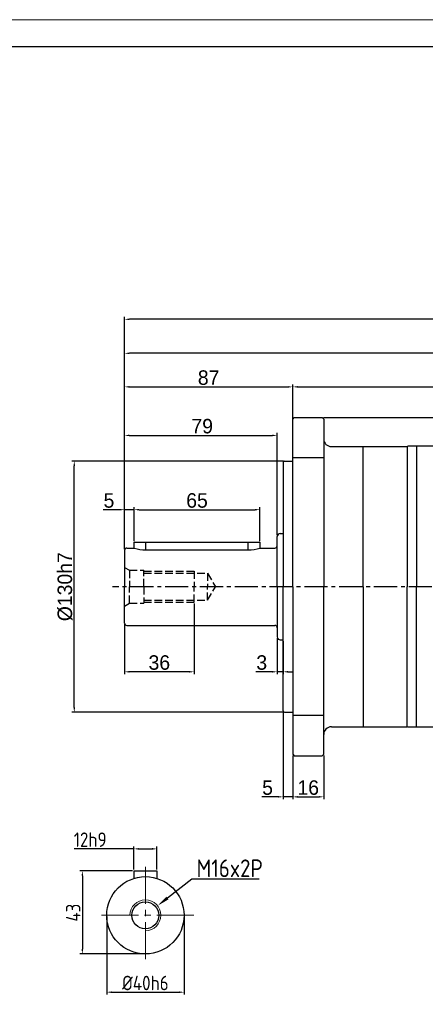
# Model space of a CAD drawing. Header units: millimetres. Extents: x -1 to 1179, y 4 to 838.
# Tile 9 of 15: x 354 to 564, y 329 to 838. Entities that reach past the tile are written whole.
import ezdxf

# ---------------------------------------------------------------- set-up
doc = ezdxf.new("R2010")
doc.units = ezdxf.units.MM
for name, pattern in [('CENTER2', [28.575, 19.05, -3.175, 3.175, -3.175]), ('JIS_02_4.0', [5.5, 4, -1.5]), ('点画线', [18, 12, -2, 2, -2])]:
    doc.linetypes.add(name, pattern=pattern)
for name, color, linetype in [('6文字层', 3, 'Continuous'), ('7中心线层', 7, '点画线'), ('标注线', 7, 'Continuous')]:
    doc.layers.add(name, color=color, linetype=linetype)
for name, color, linetype, lineweight in [('中心线', 230, 'CENTER2', 18), ('中心线01', 7, 'JIS_02_4.0', 0), ('图框_外框线', 7, 'Continuous', 18), ('粗实线', 7, 'Continuous', 40), ('细实线', 211, 'Continuous', 18)]:
    doc.layers.add(name, color=color, linetype=linetype, lineweight=lineweight)
doc.styles.add('工程字', font='gbenor.shx', dxfattribs={"bigfont": 'gbcbig.shx'})
doc.dimstyles.new('DIMSTYLE_17', dxfattribs={"dimtxt": 8, "dimasz": 12, "dimexe": 0.18, "dimexo": 1, "dimgap": 1, "dimtad": 1, "dimtih": 1, "dimtoh": 1, "dimdec": 3, "dimdsep": 46, "dimtxsty": 'Standard', "dimblk": '_FILLED', "dimblk1": '_FILLED', "dimblk2": '_FILLED', "dimcen": 0.09, "dimadec": 0, "dimazin": 0, "dimtol": 1, "dimtp": 0.1, "dimtm": 0.1, "dimtfac": 0.7, "dimtdec": 3, "dimtofl": 0, "dimtmove": 0, "dimatfit": 3, "dimldrblk": '_FILLED', "dimfxl": 1, "dimtolj": 1, "dimarcsym": 0})
doc.dimstyles.new('ISO-25', dxfattribs={"dimtxt": 2.5, "dimasz": 2.5, "dimexe": 1.25, "dimexo": 0.625, "dimtad": 1, "dimtxsty": 'Standard', "dimcen": 2.5, "dimadec": 0, "dimazin": 0, "dimtfac": 1, "dimtmove": 0, "dimatfit": 3, "dimfxl": 1, "dimarcsym": 0})

# ---------------------------------------------------------------- blocks, each defined once
blk = doc.blocks.new('*D82')
at = {"layer": '6文字层', "color": 0, "lineweight": -2}
for p, q in [((495.66, 615.68), (495.66, 649.71)), ((498.16, 648.46), (673.16, 648.46)), ((675.66, 545.68), (675.66, 649.71))]:
    blk.add_line(p, q, dxfattribs=at)
at = {"layer": '6文字层', "color": 0}
for points in [[(498.16, 648.87), (498.16, 648.04), (495.66, 648.46)], [(673.16, 648.04), (673.16, 648.87), (675.66, 648.46)]]:
    blk.add_solid(points, dxfattribs=at)
at = {"layer": 'Defpoints', "color": 0}
for p in [(675.66, 648.46), (495.66, 615.05), (675.66, 545.05)]:
    blk.add_point(p, dxfattribs=at)
at = {"layer": '6文字层', "color": 0, "insert": (585.66, 653.21), "char_height": 7.5, "attachment_point": 5}
blk.add_mtext('180', dxfattribs=at)
blk = doc.blocks.new('*D83')
at = {"layer": '6文字层', "color": 0, "lineweight": -2}
for p, q in [((408.66, 564.48), (408.66, 667.07)), ((744.16, 665.82), (411.16, 665.82)), ((746.66, 507.18), (746.66, 667.07))]:
    blk.add_line(p, q, dxfattribs=at)
at = {"layer": '6文字层', "color": 0}
for points in [[(411.16, 666.24), (411.16, 665.4), (408.66, 665.82)], [(744.16, 665.4), (744.16, 666.24), (746.66, 665.82)]]:
    blk.add_solid(points, dxfattribs=at)
at = {"layer": 'Defpoints', "color": 0}
for p in [(408.66, 665.82), (408.66, 563.85), (746.66, 506.55)]:
    blk.add_point(p, dxfattribs=at)
at = {"layer": '6文字层', "color": 0, "insert": (577.66, 670.57), "char_height": 7.5, "attachment_point": 5}
blk.add_mtext('338', dxfattribs=at)
blk = doc.blocks.new('*D84')
at = {"layer": '6文字层', "color": 0, "lineweight": -2}
for p, q in [((413.46, 409.4), (382.71, 409.4)), ((413.46, 398.65), (413.46, 410.65)), ((415.96, 409.4), (422.96, 409.4)), ((425.46, 398.65), (425.46, 410.65))]:
    blk.add_line(p, q, dxfattribs=at)
at = {"layer": '6文字层', "color": 0}
for points in [[(415.96, 409.82), (415.96, 408.98), (413.46, 409.4)], [(422.96, 408.98), (422.96, 409.82), (425.46, 409.4)]]:
    blk.add_solid(points, dxfattribs=at)
at = {"layer": 'Defpoints', "color": 0}
for p in [(425.46, 409.4), (413.46, 398.02), (425.46, 398.02)]:
    blk.add_point(p, dxfattribs=at)
at = {"layer": '6文字层', "color": 0, "insert": (390.91, 414.15), "char_height": 7.5, "attachment_point": 5, "style": '工程字'}
blk.add_mtext('12h9', dxfattribs=at)
blk = doc.blocks.new('*D85')
at = {"layer": '6文字层', "color": 0, "lineweight": -2}
for p, q in [((412.84, 398.02), (385.61, 398.02)), ((386.86, 395.52), (386.86, 357.52)), ((418.84, 355.02), (385.61, 355.02))]:
    blk.add_line(p, q, dxfattribs=at)
at = {"layer": '6文字层', "color": 0}
for points in [[(387.28, 395.52), (386.44, 395.52), (386.86, 398.02)], [(386.44, 357.52), (387.28, 357.52), (386.86, 355.02)]]:
    blk.add_solid(points, dxfattribs=at)
at = {"layer": 'Defpoints', "color": 0}
for p in [(413.46, 398.02), (386.86, 355.02), (419.46, 355.02)]:
    blk.add_point(p, dxfattribs=at)
at = {"layer": '6文字层', "color": 0, "insert": (382.11, 376.38), "char_height": 7.5, "attachment_point": 5, "rotation": 90, "style": '工程字'}
blk.add_mtext('43', dxfattribs=at)
blk = doc.blocks.new('*D86')
at = {"layer": '6文字层', "color": 0, "lineweight": -2}
for p, q in [((399.46, 374.4), (399.46, 333.99)), ((439.46, 374.4), (439.46, 333.99)), ((401.96, 335.24), (436.96, 335.24))]:
    blk.add_line(p, q, dxfattribs=at)
at = {"layer": '6文字层', "color": 0}
for points in [[(401.96, 335.65), (401.96, 334.82), (399.46, 335.24)], [(436.96, 334.82), (436.96, 335.65), (439.46, 335.24)]]:
    blk.add_solid(points, dxfattribs=at)
at = {"layer": 'Defpoints', "color": 0}
for p in [(399.46, 375.02), (439.46, 375.02), (439.46, 335.24)]:
    blk.add_point(p, dxfattribs=at)
at = {"layer": '6文字层', "color": 0, "insert": (419.46, 339.99), "char_height": 7.5, "attachment_point": 5, "style": '工程字'}
blk.add_mtext('%%C40h6', dxfattribs=at)
blk = doc.blocks.new('_FILLED')
at = {"color": 0, "linetype": 'ByBlock'}
blk.add_solid([(0, 0), (-1, 0.133), (-1, -0.133)], dxfattribs=at)
blk = doc.blocks.new('*D87')
at = {"layer": '6文字层', "color": 0, "linetype": 'Continuous', "lineweight": -2}
for p, q in [((443.44, 393.77), (430.89, 383.96)), ((478.35, 393.77), (443.44, 393.77)), ((419.37, 375.02), (419.55, 375.02)), ((419.46, 374.93), (419.46, 375.11))]:
    blk.add_line(p, q, dxfattribs=at)
at = {"layer": 'Defpoints', "color": 0}
for p in [(425.77, 379.95), (413.16, 370.1)]:
    blk.add_point(p, dxfattribs=at)
at = {"layer": '6文字层', "color": 0, "lineweight": -2, "xscale": 6.5, "yscale": 6.5, "zscale": 6.5, "rotation": 218.0258857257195}
blk.add_blockref('_FILLED', (425.77, 379.95), dxfattribs=at)
at = {"layer": '6文字层', "color": 0, "insert": (463.07, 399.36), "char_height": 7.5, "attachment_point": 5, "style": '工程字'}
blk.add_mtext('\\A1;{\\H1.222222x;M16x2P}', dxfattribs=at)
blk = doc.blocks.new('*D88')
at = {"layer": '6文字层', "color": 0, "lineweight": -2}
for p, q in [((511.48, 632.55), (825.67, 632.55)), ((824.42, 630.05), (824.42, 387.55)), ((765.48, 385.05), (825.67, 385.05))]:
    blk.add_line(p, q, dxfattribs=at)
at = {"layer": '6文字层', "color": 0}
for points in [[(824.84, 630.05), (824.01, 630.05), (824.42, 632.55)], [(824.01, 387.55), (824.84, 387.55), (824.42, 385.05)]]:
    blk.add_solid(points, dxfattribs=at)
at = {"layer": 'Defpoints', "color": 0}
for p in [(510.86, 632.55), (764.86, 385.05), (824.42, 385.05)]:
    blk.add_point(p, dxfattribs=at)
at = {"layer": '6文字层', "color": 0, "insert": (819.04, 503.8), "char_height": 7.5, "attachment_point": 5, "rotation": 90}
blk.add_mtext('247,5', dxfattribs=at)
blk = doc.blocks.new('*D101')
at = {"layer": '6文字层', "color": 0, "lineweight": -2}
for p, q in [((408.66, 564.48), (408.66, 649.71)), ((411.16, 648.46), (493.16, 648.46)), ((495.66, 624.88), (495.66, 649.71))]:
    blk.add_line(p, q, dxfattribs=at)
at = {"layer": '6文字层', "color": 0}
for points in [[(411.16, 648.87), (411.16, 648.04), (408.66, 648.46)], [(493.16, 648.04), (493.16, 648.87), (495.66, 648.46)]]:
    blk.add_solid(points, dxfattribs=at)
at = {"layer": 'Defpoints', "color": 0}
for p in [(495.66, 648.46), (495.66, 624.25), (408.66, 563.85)]:
    blk.add_point(p, dxfattribs=at)
at = {"layer": '6文字层', "color": 0, "insert": (452.16, 653.21), "char_height": 7.5, "attachment_point": 5}
blk.add_mtext('87', dxfattribs=at)
blk = doc.blocks.new('*D102')
at = {"layer": '6文字层', "color": 0, "lineweight": -2}
for p, q in [((408.66, 564.48), (408.66, 684.66)), ((763.16, 683.41), (411.16, 683.41)), ((765.66, 432.68), (765.66, 684.66))]:
    blk.add_line(p, q, dxfattribs=at)
at = {"layer": '6文字层', "color": 0}
for points in [[(411.16, 683.83), (411.16, 683), (408.66, 683.41)], [(763.16, 683), (763.16, 683.83), (765.66, 683.41)]]:
    blk.add_solid(points, dxfattribs=at)
at = {"layer": 'Defpoints', "color": 0}
for p in [(408.66, 683.41), (408.66, 563.85), (765.66, 432.05)]:
    blk.add_point(p, dxfattribs=at)
at = {"layer": '6文字层', "color": 0, "insert": (587.16, 688.16), "char_height": 7.5, "attachment_point": 5}
blk.add_mtext('357', dxfattribs=at)
blk = doc.blocks.new('*D103')
at = {"layer": '6文字层', "color": 0, "lineweight": -2}
for p, q in [((408.66, 564.48), (408.66, 649.71)), ((411.16, 648.46), (493.16, 648.46)), ((495.66, 632.38), (495.66, 649.71))]:
    blk.add_line(p, q, dxfattribs=at)
at = {"layer": '6文字层', "color": 0}
for points in [[(411.16, 648.87), (411.16, 648.04), (408.66, 648.46)], [(493.16, 648.04), (493.16, 648.87), (495.66, 648.46)]]:
    blk.add_solid(points, dxfattribs=at)
at = {"layer": 'Defpoints', "color": 0}
for p in [(495.66, 648.46), (495.66, 631.75), (408.66, 563.85)]:
    blk.add_point(p, dxfattribs=at)
at = {"layer": '6文字层', "color": 0, "insert": (452.16, 653.21), "char_height": 7.5, "attachment_point": 5}
blk.add_mtext('87', dxfattribs=at)
blk = doc.blocks.new('*D104')
at = {"layer": '6文字层', "color": 0, "lineweight": -2}
for p, q in [((408.66, 564.48), (408.66, 649.71)), ((411.16, 648.46), (493.16, 648.46)), ((495.66, 624.88), (495.66, 649.71))]:
    blk.add_line(p, q, dxfattribs=at)
at = {"layer": '6文字层', "color": 0}
for points in [[(411.16, 648.87), (411.16, 648.04), (408.66, 648.46)], [(493.16, 648.04), (493.16, 648.87), (495.66, 648.46)]]:
    blk.add_solid(points, dxfattribs=at)
at = {"layer": 'Defpoints', "color": 0}
for p in [(495.66, 648.46), (495.66, 624.25), (408.66, 563.85)]:
    blk.add_point(p, dxfattribs=at)
at = {"layer": '6文字层', "color": 0, "insert": (452.16, 653.21), "char_height": 7.5, "attachment_point": 5}
blk.add_mtext('87', dxfattribs=at)
blk = doc.blocks.new('*D105')
at = {"layer": '6文字层', "color": 0, "lineweight": -2}
for p, q in [((490.83, 610.05), (381.44, 610.05)), ((382.69, 482.55), (382.69, 607.55)), ((490.83, 480.05), (381.44, 480.05))]:
    blk.add_line(p, q, dxfattribs=at)
at = {"layer": '6文字层', "color": 0}
for points in [[(383.1, 607.55), (382.27, 607.55), (382.69, 610.05)], [(382.27, 482.55), (383.1, 482.55), (382.69, 480.05)]]:
    blk.add_solid(points, dxfattribs=at)
at = {"layer": 'Defpoints', "color": 0}
for p in [(382.69, 610.05), (491.46, 610.05), (491.46, 480.05)]:
    blk.add_point(p, dxfattribs=at)
at = {"layer": '6文字层', "color": 0, "insert": (377.94, 545.05), "char_height": 7.5, "attachment_point": 5, "rotation": 90}
blk.add_mtext('%%C130h7', dxfattribs=at)
blk = doc.blocks.new('*D106')
at = {"layer": '6文字层', "color": 0, "lineweight": -2}
for p, q in [((408.66, 564.48), (408.66, 586.14)), ((413.66, 568.68), (413.66, 586.14)), ((406.16, 584.89), (397.59, 584.89)), ((413.66, 584.89), (408.66, 584.89)), ((416.16, 584.89), (418.66, 584.89))]:
    blk.add_line(p, q, dxfattribs=at)
at = {"layer": '6文字层', "color": 0}
for points in [[(406.16, 584.48), (406.16, 585.31), (408.66, 584.89)], [(416.16, 585.31), (416.16, 584.48), (413.66, 584.89)]]:
    blk.add_solid(points, dxfattribs=at)
at = {"layer": 'Defpoints', "color": 0}
for p in [(408.66, 584.89), (413.66, 568.05), (408.66, 563.85)]:
    blk.add_point(p, dxfattribs=at)
at = {"layer": '6文字层', "color": 0, "insert": (400.63, 589.64), "char_height": 7.5, "attachment_point": 5}
blk.add_mtext('5', dxfattribs=at)
blk = doc.blocks.new('*D107')
at = {"layer": '6文字层', "color": 0, "lineweight": -2}
for p, q in [((413.66, 568.68), (413.66, 586.14)), ((478.66, 568.68), (478.66, 586.14)), ((416.16, 584.89), (476.16, 584.89))]:
    blk.add_line(p, q, dxfattribs=at)
at = {"layer": '6文字层', "color": 0}
for points in [[(416.16, 585.31), (416.16, 584.48), (413.66, 584.89)], [(476.16, 584.48), (476.16, 585.31), (478.66, 584.89)]]:
    blk.add_solid(points, dxfattribs=at)
at = {"layer": 'Defpoints', "color": 0}
for p in [(478.66, 584.89), (413.66, 568.05), (478.66, 568.05)]:
    blk.add_point(p, dxfattribs=at)
at = {"layer": '6文字层', "color": 0, "insert": (446.16, 589.64), "char_height": 7.5, "attachment_point": 5}
blk.add_mtext('65', dxfattribs=at)
blk = doc.blocks.new('*D108')
at = {"layer": '6文字层', "color": 0, "lineweight": -2}
for p, q in [((408.66, 564.48), (408.66, 624.59)), ((411.16, 623.34), (485.16, 623.34)), ((487.66, 571.68), (487.66, 624.59))]:
    blk.add_line(p, q, dxfattribs=at)
at = {"layer": '6文字层', "color": 0}
for points in [[(411.16, 623.75), (411.16, 622.92), (408.66, 623.34)], [(485.16, 622.92), (485.16, 623.75), (487.66, 623.34)]]:
    blk.add_solid(points, dxfattribs=at)
at = {"layer": 'Defpoints', "color": 0}
for p in [(487.66, 623.34), (487.66, 571.05), (408.66, 563.85)]:
    blk.add_point(p, dxfattribs=at)
at = {"layer": '6文字层', "color": 0, "insert": (448.84, 628.09), "char_height": 7.5, "attachment_point": 5}
blk.add_mtext('79', dxfattribs=at)
blk = doc.blocks.new('*D109')
at = {"layer": '6文字层', "color": 0, "lineweight": -2}
for p, q in [((444.66, 536.43), (444.66, 499.77)), ((408.66, 525.63), (408.66, 499.77)), ((442.16, 501.02), (411.16, 501.02))]:
    blk.add_line(p, q, dxfattribs=at)
at = {"layer": '6文字层', "color": 0}
for points in [[(411.16, 501.43), (411.16, 500.6), (408.66, 501.02)], [(442.16, 500.6), (442.16, 501.43), (444.66, 501.02)]]:
    blk.add_solid(points, dxfattribs=at)
at = {"layer": 'Defpoints', "color": 0}
for p in [(444.66, 537.05), (408.66, 526.25), (408.66, 501.02)]:
    blk.add_point(p, dxfattribs=at)
at = {"layer": '6文字层', "color": 0, "insert": (426.66, 505.77), "char_height": 7.5, "attachment_point": 5}
blk.add_mtext('36', dxfattribs=at)
blk = doc.blocks.new('*D110')
at = {"layer": '6文字层', "color": 0, "lineweight": -2}
for p, q in [((487.66, 518.43), (487.66, 499.77)), ((490.66, 516.93), (490.66, 499.77)), ((485.16, 501.02), (476.59, 501.02)), ((490.66, 501.02), (487.66, 501.02)), ((493.16, 501.02), (495.66, 501.02))]:
    blk.add_line(p, q, dxfattribs=at)
at = {"layer": '6文字层', "color": 0}
for points in [[(485.16, 500.6), (485.16, 501.43), (487.66, 501.02)], [(493.16, 501.43), (493.16, 500.6), (490.66, 501.02)]]:
    blk.add_solid(points, dxfattribs=at)
at = {"layer": 'Defpoints', "color": 0}
for p in [(487.66, 519.05), (490.66, 517.55), (487.66, 501.02)]:
    blk.add_point(p, dxfattribs=at)
at = {"layer": '6文字层', "color": 0, "insert": (479.63, 505.77), "char_height": 7.5, "attachment_point": 5}
blk.add_mtext('3', dxfattribs=at)
blk = doc.blocks.new('*D111')
at = {"layer": '6文字层', "color": 0, "lineweight": -2}
for p, q in [((490.66, 480.23), (490.66, 435.06)), ((495.66, 457.73), (495.66, 435.06)), ((488.16, 436.31), (479.59, 436.31)), ((495.66, 436.31), (490.66, 436.31)), ((498.16, 436.31), (500.66, 436.31))]:
    blk.add_line(p, q, dxfattribs=at)
at = {"layer": '6文字层', "color": 0}
for points in [[(488.16, 435.9), (488.16, 436.73), (490.66, 436.31)], [(498.16, 436.73), (498.16, 435.9), (495.66, 436.31)]]:
    blk.add_solid(points, dxfattribs=at)
at = {"layer": 'Defpoints', "color": 0}
for p in [(490.66, 480.85), (495.66, 458.35), (490.66, 436.31)]:
    blk.add_point(p, dxfattribs=at)
at = {"layer": '6文字层', "color": 0, "insert": (482.63, 441.06), "char_height": 7.5, "attachment_point": 5}
blk.add_mtext('5', dxfattribs=at)
blk = doc.blocks.new('*D112')
at = {"layer": '6文字层', "color": 0, "lineweight": -2}
for p, q in [((495.66, 457.73), (495.66, 435.06)), ((511.66, 457.73), (511.66, 435.06)), ((498.16, 436.31), (509.16, 436.31))]:
    blk.add_line(p, q, dxfattribs=at)
at = {"layer": '6文字层', "color": 0}
for points in [[(498.16, 436.73), (498.16, 435.9), (495.66, 436.31)], [(509.16, 435.9), (509.16, 436.73), (511.66, 436.31)]]:
    blk.add_solid(points, dxfattribs=at)
at = {"layer": 'Defpoints', "color": 0}
for p in [(495.66, 458.35), (511.66, 458.35), (511.66, 436.31)]:
    blk.add_point(p, dxfattribs=at)
at = {"layer": '6文字层', "color": 0, "insert": (503.66, 441.06), "char_height": 7.5, "attachment_point": 5}
blk.add_mtext('16', dxfattribs=at)

msp = doc.modelspace()

# ---------------------------------------------------------------- linework, layer by layer
at = {"layer": '7中心线层'}
msp.add_line((675.6587, 545.05), (402.4889, 545.05), dxfattribs=at)
at = {"layer": '中心线', "color": 0}
for p, q in [((419.4637, 400.0248), (419.4637, 350.0248)), ((444.4637, 375.0248), (394.4637, 375.0248))]:
    msp.add_line(p, q, dxfattribs=at)
at = {"layer": '中心线01', "color": 0, "lineweight": 25}
for p, q in [((408.6581, 555.0501), (411.2562, 553.5501)), ((411.2562, 553.5501), (411.2562, 545.0501)), ((411.2562, 553.5501), (418.6581, 553.5501)), ((418.6581, 545.0501), (418.6581, 553.5501)), ((418.6581, 553.0501), (444.6581, 553.0501)), ((418.6581, 552.0501), (451.6581, 552.0501)), ((444.6581, 553.0501), (444.6581, 545.0501)), ((451.6581, 552.0501), (451.6581, 545.0501)), ((451.6581, 552.0501), (455.6996, 545.0501)), ((411.2562, 536.5501), (411.2562, 545.0501)), ((418.6581, 545.0501), (418.6581, 536.5501)), ((444.6581, 537.0501), (444.6581, 545.0501)), ((451.6581, 538.0501), (451.6581, 545.0501)), ((451.6581, 538.0501), (455.6996, 545.0501)), ((408.6581, 535.0501), (411.2562, 536.5501)), ((411.2562, 536.5501), (418.6581, 536.5501)), ((418.6581, 538.0501), (451.6581, 538.0501)), ((418.6581, 537.0501), (444.6581, 537.0501))]:
    msp.add_line(p, q, dxfattribs=at)
at = {"layer": '图框_外框线', "color": 3}
msp.add_lwpolyline([(-1.1019, 4.0664), (1178.843, 4.0664), (1178.843, 838.456), (-1.1019, 838.456)], close=True, dxfattribs=at)
at = {"layer": '图框_外框线', "color": 3, "lineweight": 25}
msp.add_lwpolyline([(69.1329, 18.1133), (1164.796, 18.1133), (1164.796, 824.409), (69.1329, 824.409)], close=True, dxfattribs=at)
at = {"layer": '标注线', "lineweight": 30}
for p, q in [((602.6584, 617.8001), (555.3288, 617.8001)), ((602.6584, 472.2999), (555.3288, 472.2999))]:
    msp.add_line(p, q, dxfattribs=at)
at = {"layer": '粗实线', "lineweight": 30}
for p, q in [((495.6581, 631.75), (496.4581, 632.55)), ((496.4581, 632.55), (510.8581, 632.55)), ((510.8581, 632.55), (511.6581, 631.75)), ((495.6581, 545.05), (495.6581, 631.75)), ((511.6581, 631.75), (511.6581, 545.05)), ((515.6581, 617.5501), (532.1581, 617.5501)), ((532.1581, 605.0501), (532.1581, 617.5501)), ((532.1581, 617.5501), (554.8957, 617.5501)), ((532.1581, 545.05), (532.1581, 617.5501)), ((555.3288, 617.8001), (554.8957, 617.5501)), ((554.8957, 617.5501), (554.8957, 545.05)), ((559.6588, 617.8001), (559.6588, 545.05)), ((511.6581, 611.7115), (495.6581, 611.7115)), ((490.6581, 609.2501), (490.6581, 545.0501)), ((491.4581, 610.0501), (495.6581, 610.0501)), ((487.6581, 545.0499), (487.6581, 571.0501)), ((489.1581, 572.5501), (490.6581, 572.5501)), ((413.6586, 565.0501), (413.6586, 568.0501)), ((413.6586, 568.0501), (478.6586, 568.0501)), ((419.6586, 564.1288), (419.6586, 568.0501)), ((472.6586, 564.1288), (472.6586, 568.0501)), ((478.6586, 568.0501), (478.6586, 565.0501)), ((408.6581, 563.8501), (408.6581, 545.0501)), ((409.8581, 565.0501), (413.6587, 565.0501)), ((419.6586, 564.1288), (472.6586, 564.1288)), ((478.6587, 565.0501), (486.4581, 565.0501)), ((408.6581, 526.2501), (408.6581, 545.0501)), ((487.6581, 545.0502), (487.6581, 519.0501)), ((490.6581, 480.85), (490.6581, 545.05)), ((495.6581, 545.05), (495.6581, 458.35)), ((511.6581, 458.35), (511.6581, 545.05)), ((532.1581, 545.05), (532.1581, 472.55)), ((554.8957, 472.55), (554.8957, 545.05)), ((559.6588, 472.2999), (559.6588, 545.05)), ((409.8581, 525.0501), (486.4581, 525.0501)), ((489.1581, 517.5501), (490.6581, 517.5501)), ((532.1581, 485.05), (532.1581, 472.55)), ((491.4581, 480.05), (495.6581, 480.05)), ((511.6581, 478.3886), (495.6581, 478.3886)), ((515.6581, 472.55), (532.1581, 472.55)), ((532.1581, 472.55), (554.8957, 472.55)), ((555.3288, 472.2999), (554.8957, 472.55)), ((495.6581, 458.35), (496.4581, 457.55)), ((496.4581, 457.55), (510.8581, 457.55)), ((510.8581, 457.55), (511.6581, 458.35)), ((413.4637, 398.0248), (425.4637, 398.0248)), ((413.4637, 398.0248), (413.4637, 394.1036)), ((425.4637, 398.0248), (425.4637, 394.1036))]:
    msp.add_line(p, q, dxfattribs=at)
for radius in [20, 7]:
    msp.add_circle((419.4637, 375.0248), radius, dxfattribs=at)
for centre, radius, start, end in [((515.6581, 621.5501), 4, 180, 270), ((491.4581, 609.2501), 0.8, 90, 180), ((489.1581, 571.0501), 1.5, 90, 180), ((486.4581, 566.2501), 1.2, 270, 0), ((409.8581, 563.8501), 1.2, 90, 180), ((419.7904, 584.9878), 20.8594, 252.905262, 269.637919), ((472.5267, 584.988), 20.8596, 270.362116, 287.095472), ((409.8581, 526.2501), 1.2, 180, 270), ((486.4581, 523.8501), 1.2, 0, 90), ((489.1581, 519.0501), 1.5, 180, 270), ((491.4581, 480.85), 0.8, 180, 270), ((515.6581, 468.55), 4, 90, 180)]:
    msp.add_arc(centre, radius, start, end, dxfattribs=at)
at = {"layer": '细实线', "color": 0}
msp.add_arc((419.4637, 375.0248), 8, 270, 180, dxfattribs=at)

# ---------------------------------------------------------------- dimensions: what is measured, and where the dimension line sits
at = {"layer": '6文字层'}
for base, p1, p2, picture, middle in [((408.6581, 683.4147), (765.6585, 432.05), (408.6581, 563.8501), '*D102', (587.1583, 688.1647)), ((408.6581, 665.8205), (746.6584, 506.5518), (408.6581, 563.8501), '*D83', (577.6583, 670.5705)), ((675.6587, 648.456), (495.6581, 615.0501), (675.6587, 545.05), '*D82', (585.6584, 653.206)), ((408.6581, 584.8934), (413.6586, 568.0501), (408.6581, 563.8501), '*D106', (400.626, 589.6434)), ((478.6586, 584.8934), (413.6586, 568.0501), (478.6586, 568.0501), '*D107', (446.1586, 589.6434)), ((408.6581, 501.0156), (444.6581, 537.0501), (408.6581, 526.2501), '*D109', (426.6581, 505.7656)), ((487.6581, 501.0156), (490.6581, 517.5501), (487.6581, 519.0501), '*D110', (479.626, 505.7656)), ((490.6581, 436.3144), (495.6581, 458.35), (490.6581, 480.85), '*D111', (482.626, 441.0644)), ((511.6581, 436.3144), (495.6581, 458.35), (511.6581, 458.35), '*D112', (503.6581, 441.0644))]:
    dim = msp.add_linear_dim(base=base, p1=p1, p2=p2, dimstyle='ISO-25', override={"dimtxt": 7.5, "dimgap": 1}, dxfattribs=at)
    dim.commit()
    dim.dimension.update_dxf_attribs({"geometry": picture, "text_midpoint": middle})
for base, p2, picture, middle in [((495.6581, 648.456), (495.6581, 624.25), '*D101', (452.1581, 648.456)), ((495.6581, 648.456), (495.6581, 631.75), '*D103', (452.1581, 648.456)), ((495.6581, 648.456), (495.6581, 624.25), '*D104', (452.1581, 648.456)), ((487.6581, 623.3378), (487.6581, 571.0501), '*D108', (448.839, 623.3378))]:
    dim = msp.add_linear_dim(base=base, p1=(408.6581, 563.8501), p2=p2, dimstyle='ISO-25', override={"dimtxt": 7.5, "dimgap": 1}, dxfattribs=at)
    dim.commit()
    dim.dimension.update_dxf_attribs({"geometry": picture, "text_midpoint": middle, "dimtype": 160})
for base, p1, p2, override, picture, middle in [((824.422, 385.05), (510.8581, 632.55), (764.8585, 385.05), {"dimtxt": 7.5, "dimgap": 1}, '*D88', (824.422, 503.8)), ((386.8609, 355.0248), (413.4637, 398.0248), (419.4637, 355.0248), {"dimtxt": 7.5, "dimgap": 1, "dimtxsty": '工程字'}, '*D85', (386.8609, 376.3824))]:
    dim = msp.add_linear_dim(base=base, p1=p1, p2=p2, angle=90, dimstyle='ISO-25', override=override, dxfattribs=at)
    dim.commit()
    dim.dimension.update_dxf_attribs({"geometry": picture, "text_midpoint": middle, "dimtype": 160})
dim = msp.add_linear_dim(base=(382.6876, 610.0501), p1=(491.4581, 480.05), p2=(491.4581, 610.0501), angle=90, text='%%C<>h7', dimstyle='ISO-25', override={"dimtxt": 7.5, "dimgap": 1}, dxfattribs=at)
dim.commit()
dim.dimension.update_dxf_attribs({"geometry": '*D105', "text_midpoint": (382.6876, 545.05), "dimtype": 160})
for base, p1, p2, text, picture, middle in [((425.4637, 409.4013), (413.4637, 398.0248), (425.4637, 398.0248), '<>h9', '*D84', (390.9054, 409.4013)), ((439.4637, 335.2372), (399.4637, 375.0248), (439.4637, 375.0248), '%%C<>h6', '*D86', (419.4637, 335.2372))]:
    dim = msp.add_linear_dim(base=base, p1=p1, p2=p2, text=text, dimstyle='ISO-25', override={"dimtxt": 7.5, "dimgap": 1, "dimtxsty": '工程字'}, dxfattribs=at)
    dim.commit()
    dim.dimension.update_dxf_attribs({"geometry": picture, "text_midpoint": middle, "dimtype": 160})
at = {"layer": '6文字层', "linetype": 'Continuous'}
dim = msp.add_diameter_dim_2p(p1=(413.1618, 370.0966), p2=(425.7655, 379.9529), text='{\\H1.222222x;M16x2P}', dimstyle='DIMSTYLE_17', override={"dimtxt": 7.5, "dimasz": 6.5, "dimgap": 1, "dimtxsty": '工程字', "dimtol": 0}, dxfattribs=at)
dim.commit()
dim.dimension.update_dxf_attribs({"geometry": '*D87', "text_midpoint": (463.072, 393.7736), "dimtype": 163})

doc.saveas('drawing.dxf')
